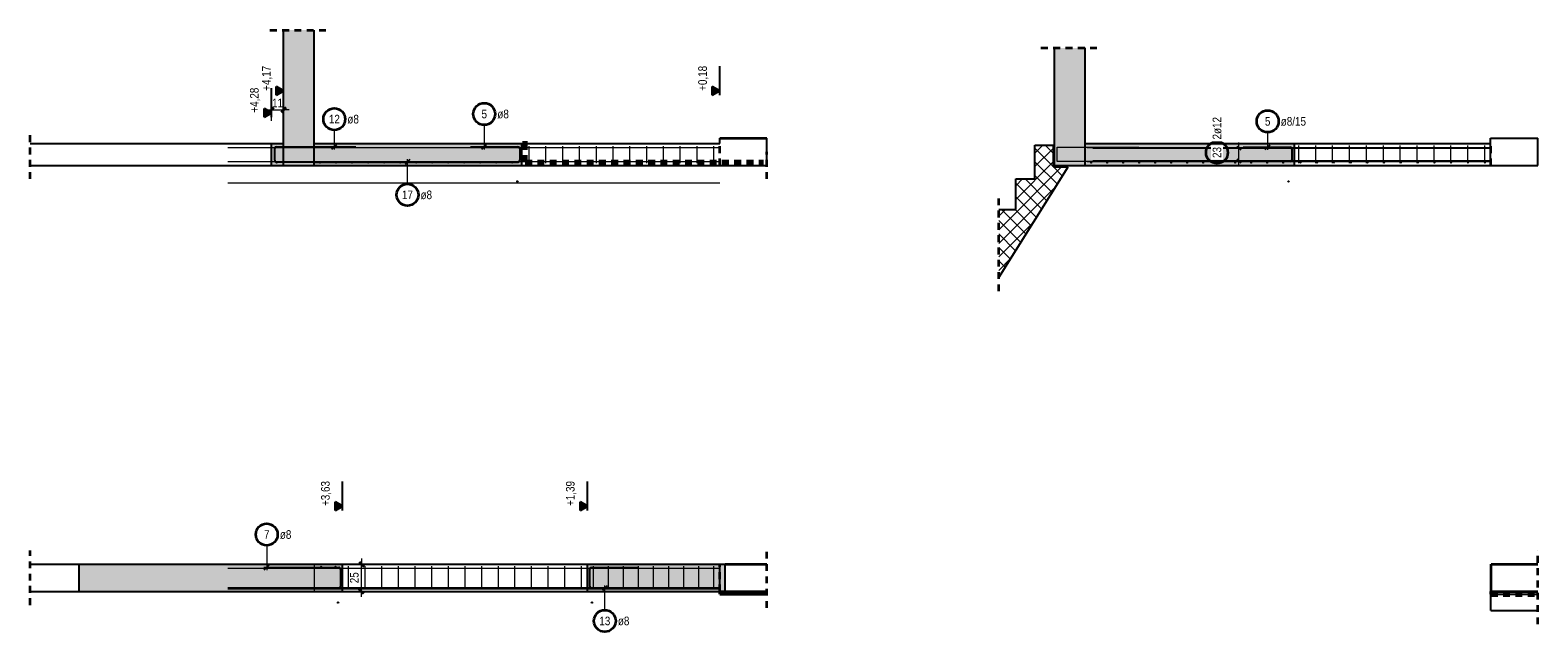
# Model space of a CAD drawing. Header units: millimetres. Extents: x -32.2 to 61.4, y 0 to 42.
# Tile 1 of 19: x -32.2 to -4.6, y 27.7 to 38.7. Entities that reach past the tile are written whole.
import ezdxf

# ---------------------------------------------------------------- set-up
doc = ezdxf.new("R2010")
doc.units = ezdxf.units.MM
doc.linetypes.add('HIDDEN', pattern=[0.375, 0.25, -0.125])
for name, color, linetype, lineweight in [('Achsen', 7, 'Continuous', 20), ('Bewehrung', 7, 'Continuous', 20), ('Schraffuren', 7, 'Continuous', 20)]:
    doc.layers.add(name, color=color, linetype=linetype, lineweight=lineweight)
doc.styles.add('Arial Narrow', font='ARIALN.TTF')
doc.linetypes.add('STRAKON_Linetype_13', pattern='A,30,[130,ltypeshp.shx,S=3.75,R=-30,X=0,Y=0],-3.75,[130,ltypeshp.shx,S=3.75,R=-30,X=0,Y=0]', length=33.75)
doc.dimstyles.new('Arch_Strakon_dimstyle', dxfattribs={"dimtxt": 15.75, "dimasz": 1, "dimexe": 1.25, "dimexo": 0.0625, "dimgap": 1, "dimtad": 0, "dimdec": 5, "dimzin": 12, "dimdsep": 46, "dimtxsty": 'Arial Narrow', "dimblk": 'Arrowhead_Tick', "dimsah": 1, "dimcen": 0, "dimse1": 1, "dimse2": 1, "dimclrd": 6, "dimclrt": 2, "dimazin": 0, "dimtfac": 1, "dimtdec": 4, "dimtmove": 0, "dimatfit": 3, "dimldrblk": 'NONE', "dimfxl": 1, "dimtvp": 1, "dimtolj": 1, "dimtzin": 0, "dimlwd": 13, "dimarcsym": 2})

# ---------------------------------------------------------------- blocks, each defined once
blk = doc.blocks.new('Arrowhead_Tick')
at = {"color": 2, "linetype": 'Continuous', "lineweight": 35, "ltscale": 0.5}
blk.add_line((4.4, 4.4), (-4.4, -4.4), dxfattribs=at)
at = {"color": 0, "linetype": 'Continuous', "lineweight": -2, "ltscale": 0.5}
for p, q in [((-1, 0), (0, 0)), ((0, 20), (0, -10)), ((10, 0), (0, 0))]:
    blk.add_line(p, q, dxfattribs=at)
blk = doc.blocks.new('*D11')
at = {"color": 6, "linetype": 'Continuous', "lineweight": 13}
blk.add_line((-26.1, 28.447), (-26.1, 28.927), dxfattribs=at)
at = {"layer": 'Defpoints', "color": 0}
for p in [(-26.445, 28.937), (-26.1, 28.937), (-26.445, 28.437)]:
    blk.add_point(p, dxfattribs=at)
at = {"color": 6, "lineweight": 13, "xscale": 0.01, "yscale": 0.01, "zscale": 0.01}
for p, rotation in [((-26.1, 28.937), 90), ((-26.1, 28.437), 270)]:
    blk.add_blockref('Arrowhead_Tick', p, dxfattribs=dict(at, rotation=rotation))
at = {"color": 2, "lineweight": 35, "insert": (-26.23, 28.687), "char_height": 0.1575, "attachment_point": 5, "rotation": 90, "style": 'Arial Narrow'}
blk.add_mtext('\\A1;25', dxfattribs=at)
blk = doc.blocks.new('_None')
blk = doc.blocks.new('*D12')
at = {"layer": 'Defpoints', "color": 0}
for p in [(-27.525, 37.25), (-27.745, 36.637), (-27.525, 36.637)]:
    blk.add_point(p, dxfattribs=at)
at = {"layer": 'Schraffuren', "color": 6, "linetype": 'Continuous', "lineweight": 13}
blk.add_line((-27.735, 37.25), (-27.535, 37.25), dxfattribs=at)
at = {"layer": 'Schraffuren', "color": 6, "lineweight": 13, "xscale": 0.01, "yscale": 0.01, "zscale": 0.01, "rotation": 180}
blk.add_blockref('Arrowhead_Tick', (-27.745, 37.25), dxfattribs=at)
at = {"layer": 'Schraffuren', "color": 6, "lineweight": 13, "xscale": 0.01, "yscale": 0.01, "zscale": 0.01}
blk.add_blockref('Arrowhead_Tick', (-27.525, 37.25), dxfattribs=at)
at = {"layer": 'Schraffuren', "color": 2, "lineweight": 35, "insert": (-27.635, 37.379), "char_height": 0.1575, "attachment_point": 5, "style": 'Arial Narrow'}
blk.add_mtext('\\A1;11', dxfattribs=at)

msp = doc.modelspace()

# ---------------------------------------------------------------- hatches: boundary and pattern name
at = {"lineweight": 25, "true_color": 0xffffff}
msp.add_hatch(color=7, dxfattribs=at).paths.add_polyline_path([(-10.23, 36.470679), (-10.230134, 36.478357), (-10.230536, 36.486026), (-10.231205, 36.493676), (-10.232141, 36.501297), (-10.233342, 36.508882), (-10.234808, 36.51642), (-10.236535, 36.523902), (-10.238522, 36.53132), (-10.240768, 36.538663), (-10.243268, 36.545924), (-10.24602, 36.553093), (-10.24902, 36.560161), (-10.252265, 36.567121), (-10.255752, 36.573963), (-10.259474, 36.580679), (-10.263429, 36.587262), (-10.267612, 36.593702), (-10.272016, 36.599992), (-10.276638, 36.606125), (-10.28147, 36.612093), (-10.286508, 36.617888), (-10.291745, 36.623504), (-10.297175, 36.628934), (-10.302791, 36.634171), (-10.308587, 36.639209), (-10.314554, 36.644042), (-10.320687, 36.648663), (-10.326978, 36.653068), (-10.333418, 36.65725), (-10.34, 36.661205), (-10.346716, 36.664928), (-10.353558, 36.668414), (-10.360518, 36.671659), (-10.367587, 36.67466), (-10.374756, 36.677412), (-10.382016, 36.679912), (-10.38936, 36.682157), (-10.396777, 36.684144), (-10.404259, 36.685872), (-10.411797, 36.687337), (-10.419382, 36.688538), (-10.427004, 36.689474), (-10.434654, 36.690143), (-10.442322, 36.690545), (-10.45, 36.690679), (-10.457678, 36.690545), (-10.465346, 36.690143), (-10.472996, 36.689474), (-10.480618, 36.688538), (-10.488203, 36.687337), (-10.495741, 36.685872), (-10.503223, 36.684144), (-10.51064, 36.682157), (-10.517984, 36.679912), (-10.525244, 36.677412), (-10.532413, 36.67466), (-10.539482, 36.671659), (-10.546442, 36.668414), (-10.553284, 36.664928), (-10.56, 36.661205), (-10.566582, 36.65725), (-10.573022, 36.653068), (-10.579313, 36.648663), (-10.585446, 36.644042), (-10.591413, 36.639209), (-10.597209, 36.634171), (-10.602825, 36.628934), (-10.608255, 36.623504), (-10.613492, 36.617888), (-10.61853, 36.612093), (-10.623362, 36.606125), (-10.627984, 36.599992), (-10.632388, 36.593702), (-10.636571, 36.587262), (-10.640526, 36.580679), (-10.644248, 36.573963), (-10.647735, 36.567121), (-10.65098, 36.560161), (-10.65398, 36.553093), (-10.656732, 36.545924), (-10.659232, 36.538663), (-10.661478, 36.53132), (-10.663465, 36.523902), (-10.665192, 36.51642), (-10.666658, 36.508882), (-10.667859, 36.501297), (-10.668795, 36.493676), (-10.669464, 36.486026), (-10.669866, 36.478357), (-10.67, 36.470679), (-10.669866, 36.463001), (-10.669464, 36.455333), (-10.668795, 36.447683), (-10.667859, 36.440061), (-10.666658, 36.432477), (-10.665192, 36.424939), (-10.663465, 36.417457), (-10.661478, 36.410039), (-10.659232, 36.402696), (-10.656732, 36.395435), (-10.65398, 36.388266), (-10.65098, 36.381197), (-10.647735, 36.374238), (-10.644248, 36.367396), (-10.640526, 36.360679), (-10.636571, 36.354097), (-10.632388, 36.347657), (-10.627984, 36.341367), (-10.623362, 36.335234), (-10.61853, 36.329266), (-10.613492, 36.323471), (-10.608255, 36.317854), (-10.602825, 36.312425), (-10.597209, 36.307187), (-10.591413, 36.30215), (-10.585446, 36.297317), (-10.579313, 36.292696), (-10.573022, 36.288291), (-10.566582, 36.284109), (-10.56, 36.280154), (-10.553284, 36.276431), (-10.546442, 36.272945), (-10.539482, 36.269699), (-10.532413, 36.266699), (-10.525244, 36.263947), (-10.517984, 36.261447), (-10.51064, 36.259202), (-10.503223, 36.257214), (-10.495741, 36.255487), (-10.488203, 36.254022), (-10.480618, 36.25282), (-10.472996, 36.251885), (-10.465346, 36.251215), (-10.457678, 36.250813), (-10.45, 36.250679), (-10.442322, 36.250813), (-10.434654, 36.251215), (-10.427004, 36.251885), (-10.419382, 36.25282), (-10.411797, 36.254022), (-10.404259, 36.255487), (-10.396777, 36.257214), (-10.38936, 36.259202), (-10.382016, 36.261447), (-10.374756, 36.263947), (-10.367587, 36.266699), (-10.360518, 36.269699), (-10.353558, 36.272945), (-10.346716, 36.276431), (-10.34, 36.280154), (-10.333418, 36.284109), (-10.326978, 36.288291), (-10.320687, 36.292696), (-10.314554, 36.297317), (-10.308587, 36.30215), (-10.302791, 36.307187), (-10.297175, 36.312425), (-10.291745, 36.317854), (-10.286508, 36.323471), (-10.28147, 36.329266), (-10.276638, 36.335234), (-10.272016, 36.341367), (-10.267612, 36.347657), (-10.263429, 36.354097), (-10.259474, 36.360679), (-10.255752, 36.367396), (-10.252265, 36.374238), (-10.24902, 36.381197), (-10.24602, 36.388266), (-10.243268, 36.395435), (-10.240768, 36.402696), (-10.238522, 36.410039), (-10.236535, 36.417457), (-10.234808, 36.424939), (-10.233342, 36.432477), (-10.232141, 36.440061), (-10.231205, 36.447683), (-10.230536, 36.455333)])
at = {"lineweight": 13, "true_color": 0xcef2bf}
msp.add_hatch(color=254, dxfattribs=at).paths.add_polyline_path([(-19.544748, 28.436824), (-19.444748, 28.436824), (-19.444748, 28.936824), (-19.544748, 28.936824)])
at = {"layer": 'Schraffuren', "lineweight": 13, "true_color": 0xd7ffd7}
for points in [[(-26.96476, 36.23683), (-26.96476, 38.71185), (-27.52476, 38.71185), (-27.52476, 36.23683)], [(-12.859403, 36.236849), (-12.859403, 38.385518), (-13.419403, 38.385518), (-13.419403, 36.236849)], [(-27.524748, 36.236832), (-27.524748, 36.636832), (-27.744748, 36.636832), (-27.744748, 36.236832)], [(-26.964784, 36.236837), (-23.164748, 36.236837), (-23.164748, 36.636837), (-26.964784, 36.636837)], [(-12.859427, 36.236856), (-9.029391, 36.236856), (-9.029391, 36.636856), (-12.859427, 36.636856)], [(-27.524748, 28.436818), (-27.524748, 28.936818), (-31.264748, 28.936818), (-31.264748, 28.436818)], [(-27.524748, 28.436824), (-26.444748, 28.436824), (-26.444748, 28.936824), (-27.524748, 28.936824)], [(-19.544719, 28.436824), (-19.544719, 28.936824), (-21.964748, 28.936824), (-21.964748, 28.436824)], [(-19.444748, 28.436824), (-19.444748, 28.936824), (-19.544719, 28.936824), (-19.544719, 28.436824)]]:
    msp.add_hatch(color=254, dxfattribs=at).paths.add_polyline_path(points)
at = {"layer": 'Schraffuren', "lineweight": 13}
h = msp.add_hatch(dxfattribs=at)
h.set_pattern_fill('FT', color=6, scale=0.01, angle=45, style=0, pattern_type=2)
h.set_pattern_definition([(45, (0, 0), (-0.1237437, 0.1237437), []), (135, (0, 0), (-0.1237437, -0.1237437), [])])
h.paths.add_polyline_path([(-13.168603, 36.206814), (-13.439403, 36.206814), (-13.439403, 36.606814), (-13.779403, 36.606814), (-13.779403, 35.986814), (-14.131403, 35.986814), (-14.131403, 35.426814), (-14.440911, 35.426814), (-14.440911, 34.18272)])

# ---------------------------------------------------------------- linework, layer by layer
at = {"color": 2, "linetype": 'HIDDEN', "lineweight": 35, "ltscale": 0.5}
for p, q in [((-27.77476, 38.71185), (-26.71476, 38.71185)), ((-13.669403, 38.385518), (-12.609403, 38.385518)), ((-32.160606, 35.986832), (-32.160606, 36.886832)), ((-18.684748, 35.986851), (-18.684748, 36.486857)), ((-14.440911, 33.93272), (-14.440911, 35.676814)), ((-32.160606, 28.186818), (-32.160606, 29.186818)), ((-18.684748, 28.136818), (-18.684748, 29.186824)), ((-4.579391, 27.836844), (-4.579391, 29.186844))]:
    msp.add_line(p, q, dxfattribs=at)
at = {"color": 3, "linetype": 'Continuous', "lineweight": 25, "ltscale": 0.5}
for p, q in [((-27.52476, 37.52125), (-27.52476, 38.05045)), ((-19.544748, 37.52125), (-19.544748, 38.05045)), ((-27.684748, 36.328831), (-27.684748, 36.544837)), ((-27.652748, 36.576837), (-26.200748, 36.576837)), ((-26.641177, 36.532643), (-26.552789, 36.621031)), ((-24.104748, 36.576837), (-23.236748, 36.576837)), ((-23.898086, 36.532643), (-23.809698, 36.621031)), ((-23.204748, 36.544837), (-23.204748, 36.328837)), ((-12.722497, 36.554851), (-5.442497, 36.554851)), ((-10.085355, 36.590206), (-10.014645, 36.519495)), ((-9.969391, 36.568856), (-9.109391, 36.568856)), ((-9.566525, 36.524662), (-9.478137, 36.61305)), ((-9.077391, 36.536856), (-9.077391, 36.336856)), ((-26.200748, 36.296833), (-27.652748, 36.296831)), ((-26.94476, 36.29683), (-23.224748, 36.296837)), ((-25.214898, 36.341027), (-25.303286, 36.252639)), ((-23.236748, 36.296837), (-24.104748, 36.296837)), ((-12.722497, 36.31885), (-5.442497, 36.31885)), ((-10.085355, 36.354205), (-10.014645, 36.283494)), ((-9.109391, 36.304856), (-9.969391, 36.304856)), ((-26.444748, 29.92125), (-26.444748, 30.45045)), ((-21.964748, 29.92125), (-21.964748, 30.45045)), ((-27.884748, 28.876816), (-26.516748, 28.876824)), ((-27.877113, 28.832621), (-27.788726, 28.92101)), ((-26.484748, 28.844824), (-26.484748, 28.528824)), ((-21.924748, 28.528824), (-21.924748, 28.844824)), ((-21.892748, 28.876824), (-21.024748, 28.876824)), ((-26.516748, 28.496824), (-27.884748, 28.496824)), ((-21.024748, 28.496824), (-21.892748, 28.496824)), ((-21.604892, 28.541019), (-21.69328, 28.45263))]:
    msp.add_line(p, q, dxfattribs=at)
at = {"color": 2, "linetype": 'Continuous', "lineweight": 35, "ltscale": 0.5}
for p, q in [((-27.52476, 37.6), (-27.661155, 37.67875)), ((-27.661155, 37.67875), (-27.661155, 37.52125)), ((-27.592958, 37.639375), (-27.661155, 37.6)), ((-27.661155, 37.52125), (-27.52476, 37.6)), ((-27.661155, 37.6), (-27.592958, 37.560625)), ((-27.592958, 37.560625), (-27.592958, 37.639375)), ((-19.544748, 37.6), (-19.681143, 37.67875)), ((-19.681143, 37.67875), (-19.681143, 37.52125)), ((-19.612946, 37.639375), (-19.681143, 37.6)), ((-19.681143, 37.52125), (-19.544748, 37.6)), ((-19.681143, 37.6), (-19.612946, 37.560625)), ((-19.612946, 37.560625), (-19.612946, 37.639375)), ((-26.444748, 30), (-26.581143, 30.07875)), ((-26.581143, 30.07875), (-26.581143, 29.92125)), ((-21.964748, 30), (-22.101143, 30.07875)), ((-22.101143, 30.07875), (-22.101143, 29.92125)), ((-26.512946, 30.039375), (-26.581143, 30)), ((-26.581143, 29.92125), (-26.444748, 30)), ((-26.581143, 30), (-26.512946, 29.960625)), ((-26.512946, 29.960625), (-26.512946, 30.039375)), ((-22.032946, 30.039375), (-22.101143, 30)), ((-22.101143, 29.92125), (-21.964748, 30)), ((-22.101143, 30), (-22.032946, 29.960625)), ((-22.032946, 29.960625), (-22.032946, 30.039375))]:
    msp.add_line(p, q, dxfattribs=at)
at = {"color": 5, "linetype": 'Continuous', "lineweight": 18, "ltscale": 0.5}
for p, q in [((-23.853892, 36.976837), (-23.853892, 36.526837)), ((-26.596983, 36.883103), (-26.596983, 36.526837)), ((-9.522331, 36.84192), (-9.522331, 36.518856)), ((-10.2, 36.554851), (-9.9, 36.554851)), ((-10.05, 36.21885), (-10.05, 36.654851)), ((-25.259091, 35.896833), (-25.259092, 36.346833)), ((-10.2, 36.31885), (-9.9, 36.31885)), ((-27.832922, 29.279105), (-27.832919, 28.826816)), ((-21.649086, 28.096824), (-21.649086, 28.546824))]:
    msp.add_line(p, q, dxfattribs=at)
at = {"color": 3, "linetype": 'Continuous', "lineweight": 25}
for p, q in [((-19.544748, 36.736837), (-18.684748, 36.736837)), ((-19.544748, 36.636837), (-19.544748, 36.736837)), ((-18.684748, 36.236837), (-18.684748, 36.736837)), ((-5.442624, 36.736857), (-4.579391, 36.736857)), ((-5.442624, 36.236856), (-5.442624, 36.736857)), ((-4.579391, 36.236856), (-4.579391, 36.736857)), ((-23.164748, 36.636837), (-19.544748, 36.636837)), ((-23.164748, 36.236837), (-18.684748, 36.236837)), ((-5.442624, 36.236856), (-4.579391, 36.236856))]:
    msp.add_line(p, q, dxfattribs=at)
at = {"color": 6, "linetype": 'STRAKON_Linetype_13', "lineweight": 13, "ltscale": 0.01}
msp.add_line((-26.96476, 28.936824), (-26.96476, 28.436824), dxfattribs=at)
at = {"color": 2, "linetype": 'Continuous', "lineweight": 35, "ltscale": 0.5}
for centre in [(-26.596983, 37.083103), (-23.853892, 37.176837), (-9.522331, 37.04192), (-10.45, 36.470679), (-25.259091, 35.696833), (-27.832923, 29.479105), (-21.649086, 27.896824)]:
    msp.add_circle(centre, 0.2, dxfattribs=at)
at = {"color": 3, "linetype": 'Continuous', "lineweight": 25, "ltscale": 0.5}
for centre, start, end in [((-27.652748, 36.544837), 90, 180), ((-23.236748, 36.544837), 0, 90), ((-9.109391, 36.536856), 0, 90), ((-27.652748, 36.328831), 180, 270.0000695), ((-23.236748, 36.328837), 270, 0), ((-9.109391, 36.336856), 270, 0), ((-26.516748, 28.844824), 0, 90.0003562), ((-21.892748, 28.844824), 90, 180), ((-26.516748, 28.528824), 270, 0), ((-21.892748, 28.528824), 180, 270)]:
    msp.add_arc(centre, 0.032, start, end, dxfattribs=at)
at = {"layer": 'Achsen', "color": 2, "linetype": 'Continuous', "lineweight": 35}
for p, q in [((-19.544748, 36.736857), (-18.684748, 36.736857)), ((-19.544748, 36.736837), (-19.544748, 36.736857)), ((-19.444748, 28.936824), (-18.684748, 28.936824)), ((-5.436158, 28.936844), (-4.579391, 28.936844)), ((-5.436158, 28.436844), (-5.436158, 28.936844)), ((-19.544748, 28.436818), (-18.684748, 28.436818)), ((-19.544748, 28.386818), (-19.544748, 28.436818)), ((-19.444748, 28.436824), (-18.684748, 28.436824)), ((-5.439391, 28.436837), (-4.579391, 28.436837)), ((-5.439391, 28.386844), (-5.439391, 28.436837)), ((-5.436158, 28.436844), (-4.579391, 28.436844)), ((-19.544748, 28.386818), (-18.684748, 28.386818))]:
    msp.add_line(p, q, dxfattribs=at)
at = {"layer": 'Achsen', "color": 3, "linetype": 'Continuous', "lineweight": 25}
for p, q in [((-32.160606, 36.636832), (-27.744748, 36.636832)), ((-9.029391, 36.636856), (-5.442624, 36.636856)), ((-32.160606, 36.236832), (-27.744748, 36.236832)), ((-9.029391, 36.236856), (-5.442624, 36.236856)), ((-32.160606, 28.936818), (-31.264748, 28.936818)), ((-26.444748, 28.936824), (-22.784748, 28.936824)), ((-22.784748, 28.936824), (-21.964748, 28.936824)), ((-32.160606, 28.436818), (-31.264748, 28.436818)), ((-26.444748, 28.436824), (-22.784748, 28.436824)), ((-22.784748, 28.436824), (-21.964748, 28.436824)), ((-5.439391, 28.386844), (-4.579391, 28.386844)), ((-5.439391, 28.086844), (-5.439391, 28.386844)), ((-5.439391, 28.086844), (-4.579391, 28.086844))]:
    msp.add_line(p, q, dxfattribs=at)
at = {"layer": 'Achsen', "color": 1, "linetype": 'Continuous', "lineweight": 70}
msp.add_line((-23.104748, 36.636837), (-23.104748, 36.676837), dxfattribs=at)
at = {"layer": 'Achsen', "color": 1, "linetype": 'HIDDEN', "lineweight": 70, "ltscale": 0.5}
for q in [(-23.104748, 36.636837), (-18.744748, 36.296837)]:
    msp.add_line((-23.104748, 36.296837), q, dxfattribs=at)
at = {"layer": 'Bewehrung', "color": 3, "linetype": 'HIDDEN', "lineweight": 25, "ltscale": 0.5}
for p, q in [((-19.544748, 36.736851), (-18.684748, 36.736851)), ((-5.442497, 36.236857), (-5.442497, 36.736857)), ((-19.544748, 36.236857), (-19.544748, 36.636837)), ((-19.544748, 36.236857), (-18.684748, 36.236857)), ((-19.544748, 36.236851), (-19.544748, 36.236857)), ((-19.544748, 36.236851), (-18.684748, 36.236851)), ((-5.442497, 36.236857), (-4.579391, 36.236857))]:
    msp.add_line(p, q, dxfattribs=at)
at = {"layer": 'Bewehrung', "color": 9, "linetype": 'Continuous', "lineweight": 0, "ltscale": 0.5}
for p, q in [((-28.544797, 36.564629), (-19.544797, 36.564629)), ((-23.031746, 36.276837), (-23.031746, 36.588833)), ((-22.724566, 36.276837), (-22.724566, 36.588833)), ((-22.417385, 36.276837), (-22.417385, 36.588833)), ((-22.110205, 36.276837), (-22.110205, 36.588833)), ((-21.803025, 36.276837), (-21.803025, 36.588833)), ((-21.495844, 36.276837), (-21.495844, 36.588833)), ((-21.188664, 36.276837), (-21.188664, 36.588833)), ((-20.881484, 36.276837), (-20.881484, 36.588833)), ((-20.574303, 36.276837), (-20.574303, 36.588833)), ((-20.267123, 36.276837), (-20.267123, 36.588833)), ((-19.959943, 36.276837), (-19.959943, 36.588833)), ((-19.652762, 36.276837), (-19.652762, 36.588833)), ((-13.371391, 36.304851), (-13.371391, 36.568856)), ((-13.371391, 36.568856), (-11.879391, 36.568856)), ((-12.822497, 36.564847), (-5.442497, 36.564847)), ((-8.951389, 36.277455), (-8.951389, 36.597455)), ((-8.642217, 36.277455), (-8.642217, 36.597455)), ((-8.333045, 36.277455), (-8.333045, 36.597455)), ((-8.023873, 36.277455), (-8.023873, 36.597455)), ((-7.714701, 36.277455), (-7.714701, 36.597455)), ((-7.405529, 36.277455), (-7.405529, 36.597455)), ((-7.096357, 36.277455), (-7.096357, 36.597455)), ((-6.787185, 36.277455), (-6.787185, 36.597455)), ((-6.478013, 36.277455), (-6.478013, 36.597455)), ((-6.168841, 36.277455), (-6.168841, 36.597455)), ((-5.859669, 36.277455), (-5.859669, 36.597455)), ((-5.550497, 36.277455), (-5.550497, 36.597455)), ((-28.544797, 36.308629), (-19.544797, 36.308629)), ((-11.879391, 36.304852), (-13.371391, 36.304851)), ((-12.822497, 36.304847), (-5.442497, 36.304847)), ((-12.809403, 36.304856), (-9.089391, 36.304849)), ((-28.544748, 35.918669), (-19.544748, 35.918669)), ((-28.544797, 28.864615), (-19.544797, 28.864615)), ((-26.336748, 28.476824), (-26.336748, 28.896818)), ((-26.032177, 28.476824), (-26.032177, 28.896818)), ((-25.727606, 28.476824), (-25.727606, 28.896818)), ((-25.423035, 28.476824), (-25.423035, 28.896818)), ((-25.118463, 28.476824), (-25.118463, 28.896818)), ((-24.813892, 28.476824), (-24.813892, 28.896818)), ((-24.509321, 28.476824), (-24.509321, 28.896818)), ((-24.20475, 28.476824), (-24.20475, 28.896818)), ((-23.900178, 28.476824), (-23.900178, 28.896818)), ((-23.595607, 28.476824), (-23.595607, 28.896818)), ((-23.291036, 28.476824), (-23.291036, 28.896818)), ((-22.986465, 28.476824), (-22.986465, 28.896818)), ((-22.681894, 28.476824), (-22.681894, 28.896818)), ((-22.377322, 28.476824), (-22.377322, 28.896818)), ((-22.072751, 28.476824), (-22.072751, 28.896818)), ((-21.856748, 28.476824), (-21.856748, 28.896818)), ((-21.581248, 28.476824), (-21.581248, 28.896818)), ((-21.305749, 28.476824), (-21.305749, 28.896818)), ((-21.030249, 28.476824), (-21.030249, 28.896818)), ((-20.754749, 28.476824), (-20.754749, 28.896818)), ((-20.479249, 28.476824), (-20.479249, 28.896818)), ((-20.203749, 28.476824), (-20.203749, 28.896818)), ((-19.92825, 28.476824), (-19.92825, 28.896818)), ((-19.65275, 28.476824), (-19.65275, 28.896818)), ((-28.544797, 28.508615), (-19.544797, 28.508615)), ((-28.544748, 28.484824), (-19.544748, 28.484824)), ((-21.924748, 28.484824), (-19.561778, 28.484824))]:
    msp.add_line(p, q, dxfattribs=at)
at = {"layer": 'Bewehrung', "color": 2, "linetype": 'HIDDEN', "lineweight": 35, "ltscale": 0.5}
for p, q in [((-19.545066, 36.236837), (-19.545066, 36.636837)), ((-19.544955, 36.236837), (-19.544955, 36.636837)), ((-5.442624, 36.636856), (-5.441431, 36.636856)), ((-5.441431, 36.636856), (-5.441303, 36.636856)), ((-5.441431, 36.236856), (-5.441431, 36.636856)), ((-5.441303, 36.236856), (-5.441303, 36.636856)), ((-19.544719, 28.436824), (-19.544719, 28.936824)), ((-19.541515, 28.436824), (-19.541515, 28.936824))]:
    msp.add_line(p, q, dxfattribs=at)
at = {"layer": 'Bewehrung', "color": 1, "linetype": 'HIDDEN', "lineweight": 70, "ltscale": 0.5}
msp.add_line((-5.439391, 28.386837), (-4.579391, 28.386837), dxfattribs=at)
at = {"layer": 'Bewehrung', "color": 9, "linetype": 'Continuous', "lineweight": 0, "ltscale": 0.5}
for centre, radius in [((-27.652748, 36.288832), 0.012), ((-27.652748, 36.288832), 0.012), ((-26.85676, 36.284837), 0.008), ((-26.85676, 36.284837), 0.008), ((-26.563926, 36.284837), 0.008), ((-26.563926, 36.284837), 0.008), ((-26.271092, 36.284837), 0.008), ((-26.271092, 36.284837), 0.008), ((-25.978258, 36.284837), 0.008), ((-25.978258, 36.284837), 0.008), ((-25.685424, 36.284837), 0.008), ((-25.685424, 36.284837), 0.008), ((-25.39259, 36.284837), 0.008), ((-25.39259, 36.284837), 0.008), ((-25.099755, 36.284837), 0.008), ((-25.099755, 36.284837), 0.008), ((-24.806921, 36.284837), 0.008), ((-24.806921, 36.284837), 0.008), ((-24.514087, 36.284837), 0.008), ((-24.514087, 36.284837), 0.008), ((-24.221253, 36.284837), 0.008), ((-24.221253, 36.284837), 0.008), ((-23.928419, 36.284837), 0.008), ((-23.928419, 36.284837), 0.008), ((-23.635585, 36.284837), 0.008), ((-23.635585, 36.284837), 0.008), ((-23.342751, 36.284837), 0.008), ((-23.342751, 36.284837), 0.008), ((-12.751403, 36.284856), 0.008), ((-12.751403, 36.284856), 0.008), ((-12.458569, 36.284856), 0.008), ((-12.458569, 36.284856), 0.008), ((-12.165735, 36.284856), 0.008), ((-12.165735, 36.284856), 0.008), ((-11.872901, 36.284856), 0.008), ((-11.872901, 36.284856), 0.008), ((-11.580067, 36.284856), 0.008), ((-11.580067, 36.284856), 0.008), ((-11.287233, 36.284856), 0.008), ((-11.287233, 36.284856), 0.008), ((-10.994398, 36.284856), 0.008), ((-10.994398, 36.284856), 0.008), ((-10.701564, 36.284856), 0.008), ((-10.701564, 36.284856), 0.008), ((-10.40873, 36.284856), 0.008), ((-10.40873, 36.284856), 0.008), ((-10.115896, 36.284856), 0.008), ((-10.115896, 36.284856), 0.008), ((-9.823062, 36.284856), 0.008), ((-9.823062, 36.284856), 0.008), ((-9.530228, 36.284856), 0.008), ((-9.530228, 36.284856), 0.008), ((-9.237394, 36.284856), 0.008), ((-9.237394, 36.284856), 0.008), ((-8.921438, 36.285465), 0.008), ((-8.921438, 36.285465), 0.008), ((-8.614994, 36.285465), 0.008), ((-8.614994, 36.285465), 0.008), ((-8.308549, 36.285465), 0.008), ((-8.308549, 36.285465), 0.008), ((-8.002105, 36.285465), 0.008), ((-8.002105, 36.285465), 0.008), ((-7.695661, 36.285465), 0.008), ((-7.695661, 36.285465), 0.008), ((-7.389217, 36.285465), 0.008), ((-7.389217, 36.285465), 0.008), ((-7.082773, 36.285465), 0.008), ((-7.082773, 36.285465), 0.008), ((-6.776328, 36.285465), 0.008), ((-6.776328, 36.285465), 0.008), ((-6.469884, 36.285465), 0.008), ((-6.469884, 36.285465), 0.008), ((-6.16344, 36.285465), 0.008), ((-6.16344, 36.285465), 0.008), ((-5.856996, 36.285465), 0.008), ((-5.856996, 36.285465), 0.008), ((-5.550552, 36.285465), 0.008), ((-5.550552, 36.285465), 0.008), ((-23.246748, 35.942669), 0.012), ((-23.246748, 35.942669), 0.012), ((-9.141391, 35.942688), 0.012), ((-9.141391, 35.942688), 0.012), ((-26.856748, 28.484824), 0.008), ((-26.856748, 28.484824), 0.008), ((-26.552748, 28.484824), 0.008), ((-26.552748, 28.484824), 0.008), ((-21.796748, 28.484824), 0.008), ((-21.796748, 28.484824), 0.008), ((-21.490463, 28.484824), 0.008), ((-21.490463, 28.484824), 0.008), ((-21.184177, 28.484824), 0.008), ((-21.184177, 28.484824), 0.008), ((-20.877892, 28.484824), 0.008), ((-20.877892, 28.484824), 0.008), ((-20.571606, 28.484824), 0.008), ((-20.571606, 28.484824), 0.008), ((-20.265321, 28.484824), 0.008), ((-20.265321, 28.484824), 0.008), ((-19.959035, 28.484824), 0.008), ((-19.959035, 28.484824), 0.008), ((-19.65275, 28.484824), 0.008), ((-19.65275, 28.484824), 0.008), ((-26.526748, 28.232844), 0.012), ((-26.526748, 28.232844), 0.012), ((-21.882748, 28.232844), 0.012), ((-21.882748, 28.232844), 0.012)]:
    msp.add_circle(centre, radius, dxfattribs=at)
at = {"layer": 'Schraffuren', "color": 3, "linetype": 'Continuous', "lineweight": 25}
for p, q in [((-27.52476, 36.23683), (-27.52476, 38.71185)), ((-26.96476, 36.23683), (-26.96476, 38.71185)), ((-13.419403, 36.236849), (-13.419403, 38.385518)), ((-12.859403, 36.236849), (-12.859403, 38.385518)), ((-27.744748, 36.636832), (-27.524748, 36.636832)), ((-27.744748, 36.236832), (-27.744748, 36.636832)), ((-27.524748, 36.236832), (-27.524748, 36.636832)), ((-26.964784, 36.636837), (-23.164748, 36.636837)), ((-26.964784, 36.236837), (-26.964784, 36.636837)), ((-23.164748, 36.236837), (-23.164748, 36.636837)), ((-13.779403, 36.606814), (-13.439403, 36.606814)), ((-13.779403, 35.986814), (-13.779403, 36.606814)), ((-13.439403, 36.206814), (-13.439403, 36.606814)), ((-12.859427, 36.236856), (-12.859427, 36.636856)), ((-9.029391, 36.236856), (-9.029391, 36.636856)), ((-27.744748, 36.236832), (-27.524748, 36.236832)), ((-27.52476, 36.23683), (-26.96476, 36.23683)), ((-26.964784, 36.236837), (-23.164748, 36.236837)), ((-14.440911, 34.18272), (-13.168603, 36.206814)), ((-13.439403, 36.206814), (-13.168603, 36.206814)), ((-13.419403, 36.236849), (-12.859403, 36.236849)), ((-12.859427, 36.236856), (-9.029391, 36.236856)), ((-14.131403, 35.986814), (-13.779403, 35.986814)), ((-14.131403, 35.426814), (-14.131403, 35.986814)), ((-14.440911, 35.426814), (-14.131403, 35.426814)), ((-31.264748, 28.936818), (-27.524748, 28.936818)), ((-31.264748, 28.436818), (-31.264748, 28.936818)), ((-27.524748, 28.936824), (-26.444748, 28.936824)), ((-27.524748, 28.936818), (-27.524748, 28.936824)), ((-26.444748, 28.436824), (-26.444748, 28.936824)), ((-21.964748, 28.936824), (-19.544748, 28.936824)), ((-21.964748, 28.436824), (-21.964748, 28.936824)), ((-19.544748, 28.936824), (-19.444748, 28.936824)), ((-19.544748, 28.436824), (-19.544748, 28.936824)), ((-19.444748, 28.436824), (-19.444748, 28.936824)), ((-31.264748, 28.436818), (-27.524748, 28.436818)), ((-27.524748, 28.436824), (-26.444748, 28.436824)), ((-27.524748, 28.436818), (-27.524748, 28.436824)), ((-21.964748, 28.436824), (-19.544719, 28.436824)), ((-19.544719, 28.436824), (-19.444748, 28.436824))]:
    msp.add_line(p, q, dxfattribs=at)
at = {"layer": 'Schraffuren', "color": 3, "linetype": 'Continuous', "lineweight": 25, "ltscale": 0.5}
msp.add_line((-27.744748, 37.12125), (-27.744748, 37.65045), dxfattribs=at)
at = {"layer": 'Schraffuren', "color": 2, "linetype": 'Continuous', "lineweight": 35, "ltscale": 0.5}
for p, q in [((-27.744748, 37.2), (-27.881143, 37.27875)), ((-27.881143, 37.27875), (-27.881143, 37.12125)), ((-27.812946, 37.239375), (-27.881143, 37.2)), ((-27.812946, 37.160625), (-27.812946, 37.239375)), ((-27.881143, 37.12125), (-27.744748, 37.2)), ((-27.881143, 37.2), (-27.812946, 37.160625))]:
    msp.add_line(p, q, dxfattribs=at)
at = {"layer": 'Schraffuren', "color": 9, "linetype": 'Continuous', "lineweight": 0}
msp.add_circle((-27.52476, 36.636832), 0.00222, dxfattribs=at)
at = {"layer": 'Schraffuren', "color": 9, "linetype": 'Continuous', "lineweight": 0, "ltscale": 0.5}
for centre in [(-26.836748, 28.888818), (-26.836748, 28.888818), (-26.572748, 28.888818), (-26.572748, 28.888818), (-26.836748, 28.484824), (-26.836748, 28.484824), (-26.572748, 28.484824), (-26.572748, 28.484824)]:
    msp.add_circle(centre, 0.008, dxfattribs=at)

# ---------------------------------------------------------------- texts
at = {"color": 2, "lineweight": 35, "char_height": 0.1575, "attachment_point": 1, "rotation": 90, "line_spacing_factor": 0.9, "style": 'Arial Narrow'}
for s, insert in [(' +4,17', (-27.91851, 37.551175)), (' +0,18', (-19.938498, 37.551175)), (' +3,63', (-26.838498, 29.951175)), (' +1,39', (-22.358498, 29.951175))]:
    msp.add_mtext(s, dxfattribs=dict(at, insert=insert))
at = {"color": 2, "lineweight": 35, "char_height": 0.1575, "attachment_point": 1, "line_spacing_factor": 0.9, "style": 'Arial Narrow'}
for s, insert in [('5', (-23.903504, 37.255587)), ('ø8', (-23.613892, 37.255587)), ('12', (-26.696208, 37.161853)), ('ø8', (-26.356983, 37.161853)), ('5', (-9.571944, 37.12067)), ('ø8/15', (-9.282331, 37.12067)), ('17', (-25.358316, 35.775583)), ('ø8', (-25.019091, 35.775583)), ('7', (-27.882536, 29.557855)), ('ø8', (-27.592923, 29.557855)), ('13', (-21.748311, 27.975574)), ('ø8', (-21.409086, 27.975574))]:
    msp.add_mtext(s, dxfattribs=dict(at, insert=insert))
at = {"layer": 'Schraffuren', "color": 2, "lineweight": 35, "insert": (-28.138498, 37.151175), "char_height": 0.1575, "attachment_point": 1, "rotation": 90, "line_spacing_factor": 0.9, "style": 'Arial Narrow'}
msp.add_mtext(' +4,28', dxfattribs=at)

# ---------------------------------------------------------------- dimensions: what is measured, and where the dimension line sits
at = {"lineweight": 35}
dim = msp.add_linear_dim(base=(-26.1, 28.936824), p1=(-26.444748, 28.436824), p2=(-26.444748, 28.936824), angle=90, text='25', dimstyle='Arch_Strakon_dimstyle', override={"dimscale": 0.01, "dimtxt": 15.75, "dimasz": 1, "dimgap": 5, "dimtad": 1, "dimjust": 0, "dimtih": 0, "dimtoh": 0, "dimdec": 5, "dimdsep": 46, "dimtxsty": 'Arial Narrow', "dimclrd": 6, "dimclrt": 2, "dimtix": 1, "dimtofl": 255, "dimtmove": 0, "dimatfit": 2, "dimfxl": 0, "dimfxlon": 0, "dimtvp": 31.746032, "dimlwd": 13}, dxfattribs=at)
dim.commit()
dim.dimension.update_dxf_attribs({"geometry": '*D11', "text_midpoint": (-26.1, 28.686824), "dimtype": 160})
at = {"layer": 'Schraffuren', "lineweight": 35}
dim = msp.add_linear_dim(base=(-27.524748, 37.25), p1=(-27.744748, 36.636832), p2=(-27.524748, 36.636832), text='11', dimstyle='Arch_Strakon_dimstyle', override={"dimscale": 0.01, "dimtxt": 15.75, "dimasz": 1, "dimgap": 5, "dimtad": 1, "dimjust": 0, "dimtih": 0, "dimtoh": 0, "dimdec": 5, "dimdsep": 46, "dimtxsty": 'Arial Narrow', "dimclrd": 6, "dimclrt": 2, "dimtix": 1, "dimtofl": 255, "dimtmove": 0, "dimatfit": 2, "dimfxl": 0, "dimfxlon": 0, "dimtvp": 31.746032, "dimlwd": 13}, dxfattribs=at)
dim.commit()
dim.dimension.update_dxf_attribs({"geometry": '*D12', "text_midpoint": (-27.634748, 37.25), "dimtype": 160})

# ---------------------------------------------------------------- next in the draw order: texts
at = {"color": 2, "lineweight": 35, "insert": (-10.52875, 36.371454), "char_height": 0.1575, "attachment_point": 1, "rotation": 90, "line_spacing_factor": 0.9, "style": 'Arial Narrow', "bg_fill": 3, "box_fill_scale": 1.2, "bg_fill_color": 256, "bg_fill_true_color": 13158600, "bg_fill_transparency": 0}
msp.add_mtext('23', dxfattribs=at)

# ---------------------------------------------------------------- next in the draw order: texts
at = {"color": 2, "lineweight": 35, "insert": (-10.52875, 36.710679), "char_height": 0.1575, "attachment_point": 1, "rotation": 90, "line_spacing_factor": 0.9, "style": 'Arial Narrow', "bg_fill": 3, "box_fill_scale": 1.2, "bg_fill_color": 256, "bg_fill_true_color": 13158600, "bg_fill_transparency": 0}
msp.add_mtext('2ø12', dxfattribs=at)

# ---------------------------------------------------------------- next in the draw order: linework, layer by layer
at = {"layer": 'Schraffuren', "color": 3, "linetype": 'Continuous', "lineweight": 25}
msp.add_line((-12.859427, 36.636856), (-9.029391, 36.636856), dxfattribs=at)

doc.saveas('drawing.dxf')
